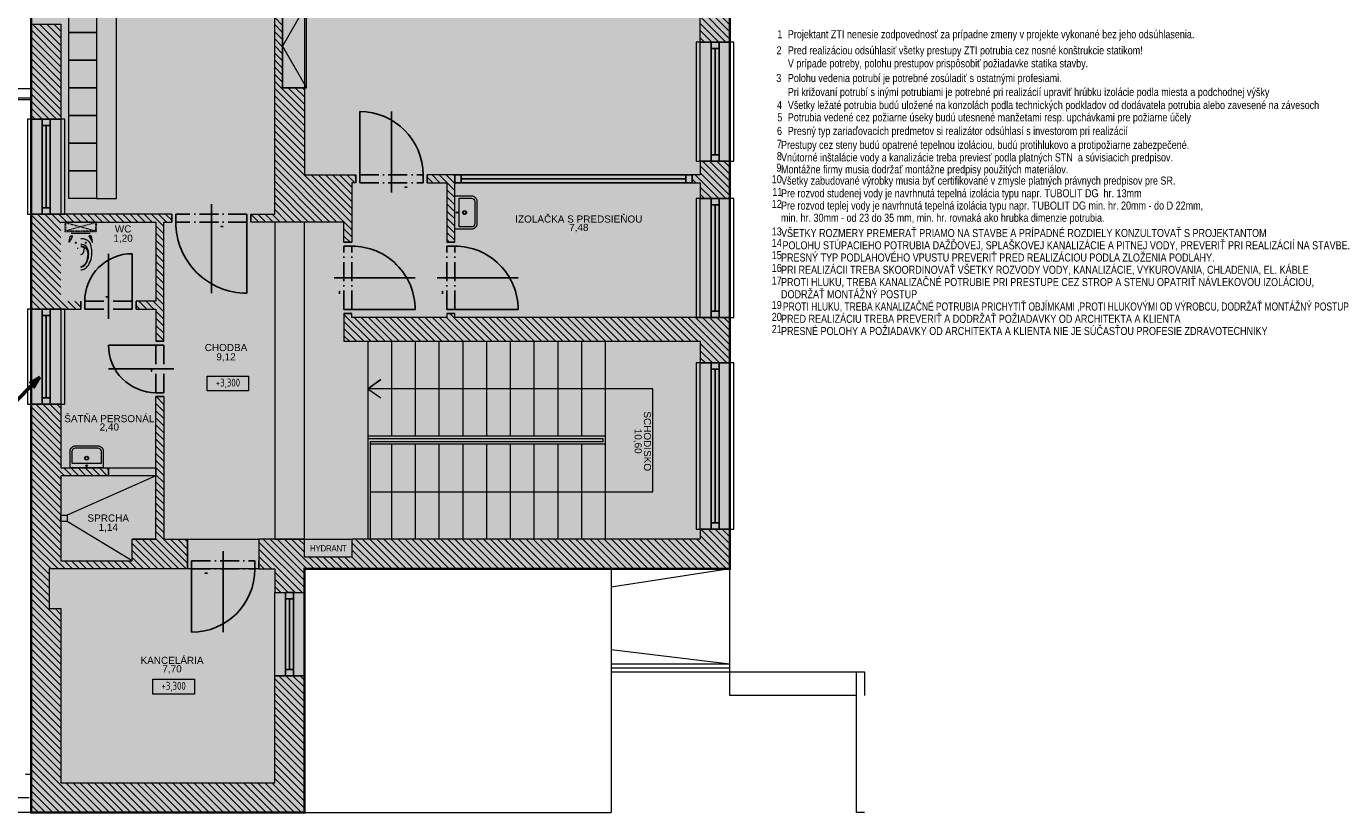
# Model space of a CAD drawing. Header units: millimetres. Extents: x 371321 to 690386, y -299082 to -101508.
# Tile 7 of 38: x 457154 to 473820, y -275951 to -266011. Entities that reach past the tile are written whole.
import ezdxf
from ezdxf.enums import TextEntityAlignment as Align

# ---------------------------------------------------------------- set-up
doc = ezdxf.new("R2010")
doc.units = ezdxf.units.MM
doc.header["$LTSCALE"] = 10
doc.header["$MEASUREMENT"] = 0
doc.linetypes.add('ACAD_ISO03W100', pattern=[30, 12, -18])
doc.linetypes.add('ACAD_ISO10W100', pattern=[18, 12, -3, 0, -3])
doc.layers.add('A47_ZARIADOVACKY_sanita', color=221, linetype='Continuous', lineweight=5)
doc.layers.add('ZTI-kan_st_splaskova', color=12, linetype='Continuous', lineweight=50)
doc.layers.add('koty zti', color=5, linetype='Continuous')
doc.styles.add('ARIAL', font='arial.ttf')
doc.styles.add('ISOCP', font='isocp.shx', dxfattribs={"width": 0.9})
doc.styles.add('POPIS', font='arial.ttf', dxfattribs={"width": 0.8})

# ---------------------------------------------------------------- blocks, each defined once
blk = doc.blocks.new('*U14')
for points in [[(-1120, 0), (-1200, 0), (-1200, 100), (-1120, 100)], [(0, 0), (-80, 0), (-80, 100), (0, 100)]]:
    blk.add_lwpolyline(points, close=True)
for points in [[(-1120, 100), (-80, 100)], [(-1120, 50), (-80, 50)], [(-1120, 0), (-80, 0)]]:
    blk.add_lwpolyline(points)
blk = doc.blocks.new('*U18')
for points in [[(-2020, 0), (-2100, 0), (-2100, 100), (-2020, 100)], [(0, 0), (-80, 0), (-80, 100), (0, 100)]]:
    blk.add_lwpolyline(points, close=True)
for points in [[(-2020, 100), (-80, 100)], [(-2020, 50), (-80, 50)], [(-2020, 0), (-80, 0)]]:
    blk.add_lwpolyline(points)
blk = doc.blocks.new('*U19')
for points in [[(-1420, 0), (-1500, 0), (-1500, 100), (-1420, 100)], [(0, 0), (-80, 0), (-80, 100), (0, 100)]]:
    blk.add_lwpolyline(points, close=True)
for points in [[(-1420, 100), (-80, 100)], [(-1420, 50), (-80, 50)], [(-1420, 0), (-80, 0)]]:
    blk.add_lwpolyline(points)
blk = doc.blocks.new('*U21')
for p, q in [((400, 224), (400, -800)), ((-50, 0), (-50, 100)), ((0, 0), (0, 100)), ((0, -800), (0, 0)), ((800, 0), (800, 100)), ((850, 0), (850, 100))]:
    blk.add_line(p, q)
at = {"linetype": 'ACAD_ISO10W100', "ltscale": 2}
for p, q in [((0, 100), (800, 100)), ((0, 0), (800, 0))]:
    blk.add_line(p, q, dxfattribs=at)
blk.add_lwpolyline([(200, 155), (230, 155), (230, 155), (200, 155)], close=True)
blk.add_arc((0, 0), 800, 270, 0)
blk = doc.blocks.new('*U22')
for points in [[(-2920, 0), (-3000, 0), (-3000, 100), (-2920, 100)], [(0, 0), (-80, 0), (-80, 100), (0, 100)]]:
    blk.add_lwpolyline(points, close=True)
for points in [[(-2920, 100), (-80, 100)], [(-2920, 50), (-80, 50)], [(-2920, 0), (-80, 0)]]:
    blk.add_lwpolyline(points)
blk = doc.blocks.new('*U23')
for p, q in [((-400, 224), (-400, -800)), ((-850, 0), (-850, 100)), ((-800, 0), (-800, 100)), ((0, 0), (0, 100)), ((0, -800), (0, 0)), ((50, 0), (50, 100))]:
    blk.add_line(p, q)
at = {"linetype": 'ACAD_ISO10W100', "ltscale": 2}
for p, q in [((0, 100), (-800, 100)), ((0, 0), (-800, 0))]:
    blk.add_line(p, q, dxfattribs=at)
blk.add_lwpolyline([(-600, 155), (-570, 155), (-570, 155), (-600, 155)], close=True)
blk.add_arc((0, 0), 800, 180, 270)
blk = doc.blocks.new('*U53')
for p, q in [((-400, -224), (-400, 800)), ((0, 800), (0, 0)), ((0, 0), (0, -100)), ((50, 0), (50, -100)), ((-850, 0), (-850, -100)), ((-800, 0), (-800, -100))]:
    blk.add_line(p, q)
at = {"linetype": 'ACAD_ISO10W100', "ltscale": 2}
for p, q in [((0, 0), (-800, 0)), ((0, -100), (-800, -100))]:
    blk.add_line(p, q, dxfattribs=at)
blk.add_lwpolyline([(-200, 55), (-170, 55), (-170, 55), (-200, 55)], close=True)
blk.add_arc((0, 0), 800, 90, 180)
blk = doc.blocks.new('*U206')
for p, q in [((0, 600), (0, 0)), ((300, -224), (300, 600)), ((-50, 0), (-50, -100)), ((0, 0), (0, -100)), ((600, 0), (600, -100)), ((650, 0), (650, -100))]:
    blk.add_line(p, q)
at = {"linetype": 'ACAD_ISO10W100', "ltscale": 2}
for p, q in [((0, 0), (600, 0)), ((0, -100), (600, -100))]:
    blk.add_line(p, q, dxfattribs=at)
blk.add_lwpolyline([(300, 55), (330, 55), (330, 55), (300, 55)], close=True)
blk.add_arc((0, 0), 600, 0, 90)
blk = doc.blocks.new('*U55')
for points in [[(-970, 0), (-1050, 0), (-1050, 100), (-970, 100)], [(0, 0), (-80, 0), (-80, 100), (0, 100)]]:
    blk.add_lwpolyline(points, close=True)
for points in [[(-970, 100), (-80, 100)], [(-970, 50), (-80, 50)], [(-970, 0), (-80, 0)]]:
    blk.add_lwpolyline(points)
blk = doc.blocks.new('wc ONE all')
at = {"layer": 'A47_ZARIADOVACKY_sanita', "linetype": 'ACAD_ISO03W100', "ltscale": 0.05}
for p, q in [((140, 240), (10, -240)), ((140, -240), (10, 240))]:
    blk.add_line(p, q, dxfattribs=at)
at = {"layer": 'A47_ZARIADOVACKY_sanita'}
for p, q in [((-255.890457, 52.606141), (-273.256073, 52.603425)), ((-165.122986, 77.437424), (-187.622986, 77.437424)), ((-176.372986, 88.687424), (-176.372986, 66.187424)), ((-70.130188, 161.54052), (-70.130188, 133.461586)), ((-70.130188, 161.54052), (-70.130188, 133.461586)), ((-30, -150.59272), (-30, 150.59272)), ((-255.890457, -52.606123), (-273.256073, -52.603403)), ((-255.890457, -52.606123), (-273.256073, -52.603403)), ((-165.122986, -77.437408), (-187.622986, -77.437408)), ((-176.372986, -66.187408), (-176.372986, -88.687408)), ((-70.130188, -161.540504), (-70.130188, -133.46157))]:
    blk.add_line(p, q, dxfattribs=at)
at = {"layer": 'A47_ZARIADOVACKY_sanita', "linetype": 'ACAD_ISO03W100', "ltscale": 0.06}
blk.add_lwpolyline([(0, -250), (150, -250), (150, 250), (0, 250)], close=True, dxfattribs=at)
at = {"layer": 'A47_ZARIADOVACKY_sanita', "linetype": 'ACAD_ISO03W100', "ltscale": 0.04}
blk.add_lwpolyline([(10, -240), (140, -240), (140, 240), (10, 240)], close=True, dxfattribs=at)
at = {"layer": 'A47_ZARIADOVACKY_sanita'}
for points in [[(-170.130188, 182.158577), (-169.027237, 183.049736), (-165.858551, 183.308434), (-160.843307, 183.002297), (-154.212585, 182.18322)], [(-169.317169, 180.879052), (-169.766373, 181.355523), (-170.03862, 181.782616), (-170.130188, 182.158577)], [(-154.212585, 173.107384), (-160.998886, 176.052803), (-166.16156, 178.703011), (-169.317169, 180.879052)], [(-154.212585, 182.18322), (-129.738174, 178.040169), (-104.034531, 172.450417), (-77.955353, 165.231011)], [(-77.955353, 133.308831), (-103.347336, 148.648583), (-129.032776, 161.976204), (-154.212585, 173.107384)], [(-70.130188, 161.54052), (-71.249313, 162.546059), (-74.141067, 163.888787), (-78.130188, 165.285729)], [(-78.130188, 133.423409), (-77.846924, 133.238961), (-77.56105, 133.059166), (-77.272797, 132.884453)], [(-77.272797, 132.884453), (-73.556702, 131.327004), (-71.048752, 131.57444), (-70.130188, 133.461586)], [(-169.317169, -180.879036), (-169.766373, -181.355491), (-170.03862, -181.782585), (-170.130188, -182.158561)], [(-170.130188, -182.158561), (-169.027237, -183.049705), (-165.858551, -183.308418), (-160.843307, -183.002265), (-154.212585, -182.183204)], [(-154.212585, -173.107368), (-160.998886, -176.052787), (-166.16156, -178.702995), (-169.317169, -180.879036)], [(-77.955353, -133.308815), (-103.347336, -148.648567), (-129.032776, -161.976188), (-154.212585, -173.107368)], [(-154.212585, -182.183204), (-129.738174, -178.040153), (-104.034531, -172.450386), (-77.955353, -165.230995)], [(-78.130188, -133.423393), (-77.846924, -133.238937), (-77.56105, -133.059143), (-77.272797, -132.884437)], [(-70.130188, -161.540504), (-71.249313, -162.546043), (-74.141067, -163.888771), (-78.130188, -165.285713)], [(-77.272797, -132.884437), (-73.556702, -131.32698), (-71.048752, -131.574417), (-70.130188, -133.46157)]]:
    blk.add_lwpolyline(points, dxfattribs=at)
blk.add_circle((-176.372986, 77.437424), 7.5, dxfattribs=at)
for centre, radius, start, end in [((-316.598633, 0.00001), 43.942142, 179.9999960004, 230.6836779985), ((-316.598633, 0.00001), 43.942142, 179.9999960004, 230.6836779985), ((-480.153778, 0.00001), 236.657623, 348.7506870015, 0.0000000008), ((-480.153778, 0.00001), 236.657623, 348.7506870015, 0.0000000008), ((-358.416656, 0.00001), 127.985931, 343.4479829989, 0.0000000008), ((-492.211365, 0.000012), 113.878433, 180.0000909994, 212.1136400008), ((-424.078278, 42.762307), 194.319336, 212.1136400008, 233.1234399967), ((-492.211365, 0.000012), 68.878433, 180.0001019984, 212.1136739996), ((-492.211365, 0.000012), 61.33696, 180.0000679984, 212.1136669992), ((-424.078278, 42.762314), 149.319321, 212.1136510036, 233.1234399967), ((-424.078278, 42.762307), 141.777832, 212.1136470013, 233.1234360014), ((-377.183289, 105.273705), 272.465393, 233.1232069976, 244.0386580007), ((-377.183289, 105.273705), 272.465393, 233.1232069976, 244.0386580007), ((-377.183289, 105.273705), 227.465393, 233.1231919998, 253.6242679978), ((-377.183289, 105.273705), 219.923935, 233.1233899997, 239.863861), ((-352.092804, 156.805214), 329.780609, 244.0386730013, 266.1574330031), ((-365.016876, 149.546929), 264.580261, 242.3995440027, 272.4943159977), ((-356.918121, 174.236824), 299.34436, 253.6242600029, 276.5919039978), ((-324.683838, 564.887825), 738.782654, 266.1574169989, 269.0544279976), ((-361.03421, 58.12352), 173.070129, 272.4944529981, 288.0508580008), ((-299.81842, 20.48948), 70.426003, 230.6835779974, 258.5331500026), ((-299.81842, 20.48948), 70.425995, 230.6836009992, 258.533173), ((-328.631378, 325.698098), 499.560364, 269.0544279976, 280.2865450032), ((-328.631378, 325.698098), 499.560364, 269.0544279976, 280.2865450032), ((-344.885834, 70.117035), 194.531693, 276.5919270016, 293.1559749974), ((-273.256073, 151.436394), 204.039795, 258.5331340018, 269.9999010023), ((-273.256073, 151.436394), 204.039795, 258.5331340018, 269.9999010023), ((-345.923889, 11.758568), 124.305099, 288.0507199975, 306.571465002), ((-331.199036, -8.089084), 99.591743, 306.5715329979, 343.4480290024), ((-308.230347, -15.588206), 101.316711, 293.156075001, 341.7274019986), ((-255.889206, -44.606123), 8.000015, 269.9909969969, 348.7507319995), ((-255.889206, -44.606123), 8.000015, 269.9910129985, 348.7507319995), ((-276.263809, 37.155526), 206.304169, 280.2866589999, 295.085709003), ((-355.44046, 0.000006), 151.033783, 341.7273710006, 359.9999849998), ((-237.697922, -45.227571), 115.340988, 295.0856630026, 326.1162410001), ((-269.672165, -23.75494), 153.856232, 326.1162410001, 345.8050539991), ((-363.768982, 0.046383), 250.916595, 345.8050539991, 359.9893950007)]:
    blk.add_arc(centre, radius, start, end, dxfattribs=at)
blk = doc.blocks.new('ghjm')
at = {"layer": 'A47_ZARIADOVACKY_sanita', "ltscale": 30}
for points in [[(181596, -1340), (181596, -920), (181806, -920, -0.414214), (181876, -990), (181876, -1270, -0.414214), (181806, -1340)], [(181652, -1312), (181652, -948), (181806, -948, -0.414214), (181848, -990), (181848, -1270, -0.414214), (181806, -1312)]]:
    blk.add_lwpolyline(points, format="xyb", close=True, dxfattribs=at)
at = {"layer": 'A47_ZARIADOVACKY_sanita'}
for centre, radius in [((181624, -1130), 10), ((181719, -1130), 25), ((181719, -1130), 20)]:
    blk.add_circle(centre, radius, dxfattribs=at)
blk = doc.blocks.new('Popis miestnosti')
at = {"ltscale": 30, "style": 'ARIAL'}
blk.add_attdef('CISLO', text='', height=180, dxfattribs=at).set_placement((0, -120), align=Align.MIDDLE)
at = {"ltscale": 30, "style": 'ISOCP', "width": 0.9}
for tag, p in [('MIESTNOST', (0, -308)), ('PLOCHA', (0, -433))]:
    blk.add_attdef(tag, text='', height=90, dxfattribs=at).set_placement(p, align=Align.MIDDLE)
blk = doc.blocks.new('*U11')
for p, q in [((0, 900), (0, 0)), ((450, -224), (450, 900)), ((-50, 0), (-50, -100)), ((0, 0), (0, -100)), ((900, 0), (900, -100)), ((950, 0), (950, -100))]:
    blk.add_line(p, q)
at = {"linetype": 'ACAD_ISO10W100', "ltscale": 2}
for p, q in [((0, 0), (900, 0)), ((0, -100), (900, -100))]:
    blk.add_line(p, q, dxfattribs=at)
blk.add_lwpolyline([(300, 55), (330, 55), (330, 55), (300, 55)], close=True)
blk.add_arc((0, 0), 900, 0, 90)
blk = doc.blocks.new('zw$2A7A')
at = {"lineweight": 0}
h = blk.add_hatch(dxfattribs=at)
h.set_pattern_fill('DOTS', color=252, scale=120, angle=321)
h.set_pattern_definition([(321, (-348825.39, 184376.88), (193.90869, 88.10354), [0, -190.5])])
h.paths.add_polyline_path([(25590, 32775), (25590, 38525), (22365, 38525), (19465, 38525), (15790, 38525), (11390, 38525), (11140, 38525), (11140, 38150), (11140, 32775), (11140, 27775), (11140, 27400), (19165, 27400), (19165, 1350), (22615, 1350), (22615, 4425), (27990, 4425), (27990, 27775), (25590, 27775)])
h = blk.add_hatch(dxfattribs=at)
h.set_pattern_fill('ANSI31', color=252, scale=20, angle=270)
h.set_pattern_definition([(315, (230855.536, 550397.03), (44.9012806, 44.9012806), [])])
h.paths.add_polyline_path([(27615, 27400), (27615, 27075), (27990, 27075), (27990, 27775), (19990, 27775), (19990, 28225), (19165, 28225), (19165, 25700), (19540, 25700), (19540, 27400), (21490, 27400), (21490, 27200), (21640, 27200), (21640, 27400), (22240, 27400), (22240, 26500), (21640, 26500), (21640, 26600), (21490, 26600), (21490, 26350), (22240, 26350), (22240, 25800), (22340, 25800), (22615, 25800), (22615, 27400)])
h.paths.add_polyline_path([(19690, 27700), (19465, 27700), (19465, 27925), (19690, 27925)], flags=16)
h.paths.add_polyline_path([(27990, 25075), (27990, 25575), (27615, 25575), (27615, 25075)])
h.paths.add_polyline_path([(27990, 23075), (27990, 23575), (27615, 23575), (27615, 23075)])
h.paths.add_polyline_path([(27990, 21075), (27990, 21575), (27615, 21575), (27615, 21075)])
h.paths.add_polyline_path([(27990, 19075), (27990, 19575), (27615, 19575), (27615, 19405), (26615, 19405), (26615, 19305), (27615, 19305), (27615, 19075)])
h.paths.add_polyline_path([(27990, 17075), (27990, 17575), (27615, 17575), (27615, 17075)])
h.paths.add_polyline_path([(27990, 15075), (27990, 15575), (27615, 15575), (27615, 15075)])
h.paths.add_polyline_path([(27990, 13075), (27990, 13575), (27615, 13575), (27615, 13075)])
h.paths.add_polyline_path([(27990, 11075), (27990, 11575), (27615, 11575), (27615, 11075)])
h.paths.add_polyline_path([(27990, 9100), (27990, 9575), (27615, 9575), (27615, 9400), (27515, 9400), (27515, 9300), (27615, 9300), (27615, 9100)])
h.paths.add_polyline_path([(27990, 7025), (27990, 7600), (27565, 7600), (24515, 7600), (24515, 7650), (24415, 7650), (24415, 7600), (23215, 7600), (23215, 7650), (23115, 7650), (23115, 7600), (23115, 7300), (27615, 7300), (27615, 7025)])
h.paths.add_polyline_path([(27990, 4425), (27990, 4925), (27615, 4925), (27615, 4800), (23215, 4800), (23215, 4575), (22615, 4575), (22615, 4800), (22040, 4800), (22040, 4425), (22240, 4425), (22240, 4125), (22615, 4125), (22615, 4425)])
h.paths.add_polyline_path([(22615, 1350), (22615, 1725), (22615, 3075), (22240, 3075), (22240, 1725), (19540, 1725), (19540, 3925), (19390, 3925), (19390, 4425), (19890, 4425), (20440, 4425), (21140, 4425), (21140, 4525), (21140, 4800), (20840, 4800), (20840, 6600), (20740, 6600), (20740, 4800), (20440, 4800), (20440, 4525), (19540, 4525), (19540, 5600), (20140, 5600), (20140, 5700), (19540, 5700), (19540, 6505), (19165, 6505), (19165, 5700), (19165, 1350)])
h.paths.add_polyline_path([(19540, 7705), (19790, 7705), (19790, 7805), (19540, 7805), (19540, 8905), (19165, 8905), (19165, 7705)])
h.paths.add_polyline_path([(19590, 8805), (19590, 8805), (19990, 8805), (20740, 8805), (20740, 7805), (20490, 7805), (20490, 7705), (20740, 7705), (20740, 7300), (20840, 7300), (20840, 8805), (20940, 8805), (20940, 8905), (19540, 8905), (19540, 8805)])
h.paths.add_polyline_path([(19540, 10105), (19540, 11305), (19165, 11305), (19165, 10105)])
h.paths.add_polyline_path([(19540, 12505), (19540, 13005), (19165, 13005), (19165, 12505)])
h.paths.add_polyline_path([(19590, 15905), (20990, 15905), (20990, 16005), (19540, 16005), (19540, 16405), (19165, 16405), (19165, 15905)])
h.paths.add_polyline_path([(19540, 17605), (20940, 17605), (20940, 17705), (19590, 17705), (19590, 18105), (19165, 18105), (19165, 17605)])
h.paths.add_polyline_path([(19540, 19305), (20490, 19305), (20490, 19405), (20240, 19405), (20240, 20100), (20140, 20100), (20140, 19408), (19540, 19408), (19540, 20470), (19165, 20470), (19165, 19305)])
h.paths.add_polyline_path([(19540, 21670), (19540, 22000), (20140, 22000), (20140, 21200), (20240, 21200), (20240, 22000), (20840, 22000), (20840, 21200), (20940, 21200), (20940, 22000), (21540, 22000), (21540, 21200), (21640, 21200), (21640, 22000), (22240, 22000), (22240, 19405), (21640, 19405), (21640, 20100), (21540, 20100), (21540, 19405), (21390, 19405), (21390, 19305), (22240, 19305), (22240, 18050), (22340, 18050), (22340, 19305), (23615, 19305), (23615, 19405), (22615, 19405), (22615, 20400), (22340, 20400), (22340, 22500), (22615, 22500), (22615, 23700), (22240, 23700), (22240, 22100), (19165, 22100), (19165, 21670)])
h.paths.add_polyline_path([(19540, 23300), (19540, 24400), (22340, 24400), (22340, 24500), (22240, 24500), (19165, 24500), (19165, 23300)])
h.paths.add_polyline_path([(22615, 15900), (22615, 17100), (22340, 17100), (22340, 17150), (22240, 17150), (22240, 16005), (21890, 16005), (21890, 15905), (22240, 15905), (22240, 14850), (22340, 14850), (22340, 15900)])
h.paths.add_polyline_path([(22615, 12600), (22615, 13800), (22340, 13800), (22340, 13850), (22240, 13850), (22240, 8905), (21940, 8905), (21940, 8805), (23115, 8805), (23115, 8550), (23215, 8550), (23215, 9300), (23265, 9300), (23265, 9400), (22615, 9400), (22615, 10500), (22340, 10500), (22340, 12600)])
h.paths.add_polyline_path([(24415, 9300), (24415, 8550), (24515, 8550), (24515, 9400), (24165, 9400), (24165, 9300)])
at = {"color": 252, "lineweight": 0}
for p, q in [((19165, 10350), (19165, 10500)), ((19540, 9710), (19540, 9710)), ((23415, 7300), (23415, 4800)), ((23715, 7300), (23715, 6100)), ((24015, 7300), (24015, 6100)), ((24315, 7300), (24315, 6100)), ((24615, 7300), (24615, 6100)), ((24915, 7300), (24915, 6100)), ((25215, 7300), (25215, 6100)), ((25515, 7300), (25515, 6100)), ((25815, 7300), (25815, 6100)), ((26115, 7300), (26115, 6100)), ((26415, 7300), (26415, 4800)), ((19165, 1350), (19165, 6150, -50)), ((26415, 6100), (23415, 6100)), ((26415, 6000), (23445, 6000)), ((23715, 6000), (23715, 4800)), ((24015, 6000), (24015, 4800)), ((24315, 6000), (24315, 4800)), ((24615, 6000), (24615, 4800)), ((24915, 6000), (24915, 4800)), ((25215, 6000), (25215, 4800)), ((25515, 6000), (25515, 4800)), ((25815, 6000), (25815, 4800)), ((26115, 6000), (26115, 4800)), ((20740, 4800), (20440, 4800)), ((26490, 4425), (26490, 1350)), ((22615, 4125), (22615, 3075)), ((26490, 3225), (27990, 3225)), ((26490, 3175), (27990, 3175)), ((18890, 1538), (19140, 1538)), ((22615, 1350), (26490, 1350))]:
    blk.add_line(p, q, dxfattribs=at)
at = {"color": 252, "lineweight": 0, "ltscale": 5}
for p, q in [((20740, 5600), (19620, 5103)), ((20440, 4525), (19620, 5023))]:
    blk.add_line(p, q, dxfattribs=at)
at = {"color": 252, "lineweight": 0, "const_width": 30}
blk.add_lwpolyline([(19165, 27400), (19165, 1350), (22615, 1350), (22615, 4425), (26490, 4425), (26490, 4425), (27990, 4425), (27990, 27775)], dxfattribs=at)
at = {"color": 252, "lineweight": 0}
for points in [[(19165, 1350), (18865, 1350), (18865, 27400)], [(22340, 13850), (22340, 13800), (22615, 13800), (22615, 12600), (22340, 12600), (22340, 10500), (22615, 10500), (22615, 9400), (23265, 9400), (23265, 9300), (23215, 9300), (23215, 8550), (23115, 8550), (23115, 8805), (21940, 8805), (21940, 8905), (22240, 8905), (22240, 13850), (22340, 13850)], [(22640, 11550), (22340, 11550), (22340, 10500), (22640, 10500), (22640, 11550), (22340, 11025), (22640, 10500)], [(18940, 1830), (2445, 1830), (2445, 10350), (19165, 10349), (19165, 1829), (19090, 1830)], [(27990, 9575), (27615, 9575), (27615, 9400), (27515, 9400), (27515, 9300), (27615, 9300), (27615, 9100), (27990, 9100), (27990, 9575)], [(24165, 9400), (24165, 9300), (24415, 9300), (24415, 8550), (24515, 8550), (24515, 9400), (24165, 9400)], [(19540, 8805), (20740, 8805), (20740, 7805), (20490, 7805), (20490, 7705), (20740, 7705), (20740, 7300), (20840, 7300), (20840, 8805), (20940, 8805), (20940, 8905), (19540, 8905), (19540, 8905), (19165, 8905), (19165, 7705)], [(19165, 7705), (19540, 7705), (19540, 7705), (19790, 7705), (19790, 7805)], [(27990, 7600), (24515, 7600), (24515, 7650), (24415, 7650), (24415, 7600), (23215, 7600), (23215, 7650), (23115, 7650), (23115, 7600), (23115, 7300), (27615, 7300), (27615, 7025), (27990, 7025), (27990, 7600)], [(23445, 5400), (27015, 5400), (27015, 6700), (23415, 6700), (23579, 6815), (23415, 6700), (23579, 6585)], [(23445, 5400), (27015, 5400), (27015, 6700), (23415, 6700)], [(23415, 6070), (26385, 6070), (26385, 6030), (23445, 6030), (23445, 4800)], [(27990, 4925), (27615, 4925), (27615, 4800), (23215, 4800), (23215, 4575), (22615, 4575), (22615, 4800), (22040, 4800), (22040, 4425), (22240, 4425), (22240, 4125), (22615, 4125), (22615, 4425), (27990, 4425), (27990, 4925)], [(26490, 3125), (27990, 3125), (27990, 4425), (26490, 4425)], [(27990, 4425), (26490, 4195)], [(26490, 3405), (27990, 3225)], [(29590, 2825), (27990, 2825), (27990, 3125), (29690, 3125), (29690, 2825)], [(29690, 1350), (29590, 1350), (29590, 3125)]]:
    blk.add_lwpolyline(points, dxfattribs=at)
for points in [[(19990, 15750), (19990, 9100), (20240, 9100), (20240, 15750)], [(22615, 12600), (22615, 10500), (22340, 10500), (22340, 12600)], [(19990, 11550), (19990, 11200), (19640, 11200), (19640, 11550)], [(27990, 11575), (27990, 11075), (27615, 11075), (27615, 11575)], [(19165, 11305), (19540, 11305), (19540, 10105), (19165, 10105)], [(19990, 11200), (19990, 10850), (19640, 10850), (19640, 11200)], [(28040, 9575), (28040, 11075), (27565, 11075), (27565, 9575)], [(27990, 11075), (27990, 9575), (27615, 9575), (27615, 11075)], [(19990, 10850), (19990, 10500), (19640, 10500), (19640, 10850)], [(19990, 10500), (19990, 10150), (19640, 10150), (19640, 10500)], [(1915, 10350), (19165, 10350), (19165, 1350), (1915, 1350)], [(2345, 10490), (19165, 10490), (19165, 10370), (2345, 10370)], [(19590, 8905), (19590, 10105), (19115, 10105), (19115, 8905)], [(19540, 10105), (19540, 8905), (19165, 8905), (19165, 10105)], [(19990, 10150), (19990, 9800), (19640, 9800), (19640, 10150)], [(19990, 9800), (19990, 9450), (19640, 9450), (19640, 9800)], [(19990, 9450), (19990, 9100), (19640, 9100), (19640, 9450)], [(28040, 7600), (28040, 9100), (27565, 9100), (27565, 7600)], [(27990, 9100), (27990, 7600), (27615, 7600), (27615, 9100)], [(22615, 4800), (22615, 8805), (22240, 8805), (22240, 4800)], [(19590, 6505), (19590, 7705), (19115, 7705), (19115, 6505)], [(19540, 7705), (19540, 6505), (19165, 6505), (19165, 7705)], [(28040, 4925), (28040, 7025), (27565, 7025), (27565, 4925)], [(27990, 7025), (27990, 4925), (27615, 4925), (27615, 7025)], [(20140, 5700), (20140, 5600), (19540, 5600), (19540, 4525), (20440, 4525), (20440, 4800), (20740, 4800), (20740, 6600), (20840, 6600), (20840, 4800), (21140, 4800), (21140, 4425), (20440, 4425), (20440, 4425), (19890, 4425), (19890, 4425), (19390, 4425), (19390, 3925), (19540, 3925), (19540, 1725), (22240, 1725), (22240, 3075), (22615, 3075), (22615, 1725), (22615, 1725), (22615, 1350), (19165, 1350), (19165, 6505), (19540, 6505), (19540, 5700)], [(20740, 5600), (20140, 5600), (20140, 5700), (20740, 5700)], [(21140, 4800), (22040, 4800), (22040, 4425), (21140, 4425)], [(23215, 4800), (23215, 4575), (22615, 4575), (22615, 4800)], [(22615, 4125), (22615, 3075), (22240, 3075), (22240, 4125)]]:
    blk.add_lwpolyline(points, close=True, dxfattribs=at)
at = {"color": 252, "lineweight": 0, "ltscale": 10, "elevation": -50}
for points in [[(21386, 6860), (21911, 6860), (21911, 6672), (21386, 6672)], [(20700, 3031), (21225, 3031), (21225, 2844), (20700, 2844)]]:
    blk.add_lwpolyline(points, close=True, dxfattribs=at)
at = {"color": 252, "lineweight": 0, "ltscale": 5}
blk.add_lwpolyline([(19620, 5103), (19620, 5023), (19540, 5023), (19540, 5103)], close=True, dxfattribs=at)
at = {"color": 252, "lineweight": 0}
for name, p, rotation in [('*U19', (27853, 11075), 89.99999999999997), ('*U23', (23315, 9400), 180.0000000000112), ('*U14', (19403, 10105), 89.99999999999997), ('*U11', (21890, 8805), 180.0000000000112), ('*U19', (27853, 9100), 89.99999999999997), ('*U21', (23215, 7700), 90.00000000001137), ('*U21', (24515, 7700), 90.00000000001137), ('*U14', (19403, 7705), 89.99999999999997), ('*U18', (27853, 7025), 89.99999999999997), ('*U53', (21190, 4425), 180.0000000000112), ('*U55', (22478, 4125), 89.99999999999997)]:
    blk.add_blockref(name, p, dxfattribs=dict(at, rotation=rotation))
at = {"color": 252, "lineweight": 0, "xscale": -1}
for name, p, rotation in [('*U22', (27515, 9400), 180), ('*U206', (20740, 7250), 89.99999999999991)]:
    blk.add_blockref(name, p, dxfattribs=dict(at, rotation=rotation))
at = {"color": 252, "lineweight": 0, "ltscale": 5}
blk.add_blockref('ghjm', (-157081, 10055), dxfattribs=at)
at = {"color": 252, "linetype": 'Continuous', "lineweight": 0}
ref = blk.add_blockref('Popis miestnosti', (26082, 9162), dxfattribs=at)
ref.add_attrib('PLOCHA', '7,48', dxfattribs={"ltscale": 30, "height": 90, "style": 'ARIAL'}).set_placement((26082, 8729), align=Align.MIDDLE)
ref.add_attrib('MIESTNOST', 'IZOLAČKA S PREDSIEŇOU', dxfattribs={"ltscale": 30, "height": 90, "style": 'ARIAL'}).set_placement((26082, 8854), align=Align.MIDDLE)
at = {"color": 252, "lineweight": 0, "ltscale": 5, "xscale": 0.8, "yscale": 0.8, "zscale": 0.8, "rotation": 89.99999999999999}
blk.add_blockref('wc ONE all', (19790, 8685), dxfattribs=at)
at = {"color": 252, "linetype": 'Continuous', "lineweight": 0}
ref = blk.add_blockref('Popis miestnosti', (20325, 9026), dxfattribs=at)
ref.add_attrib('PLOCHA', '1,20', dxfattribs={"ltscale": 30, "height": 90, "style": 'ARIAL'}).set_placement((20325, 8593), align=Align.MIDDLE)
ref.add_attrib('MIESTNOST', 'WC', dxfattribs={"ltscale": 30, "height": 90, "style": 'ARIAL'}).set_placement((20325, 8718), align=Align.MIDDLE)
at = {"color": 252, "lineweight": 0, "xscale": -1}
blk.add_blockref('*U206', (20440, 7805), dxfattribs=at)
at = {"color": 252, "linetype": 'Continuous', "lineweight": 0}
ref = blk.add_blockref('Popis miestnosti', (21625, 7527), dxfattribs=at)
ref.add_attrib('PLOCHA', '9,12', dxfattribs={"ltscale": 30, "height": 90, "style": 'ARIAL'}).set_placement((21625, 7095), align=Align.MIDDLE)
ref.add_attrib('MIESTNOST', 'CHODBA', dxfattribs={"ltscale": 30, "height": 90, "style": 'ARIAL'}).set_placement((21625, 7220), align=Align.MIDDLE)
ref = blk.add_blockref('Popis miestnosti', (20151, 6642), dxfattribs=at)
ref.add_attrib('PLOCHA', '2,40', dxfattribs={"ltscale": 30, "height": 90, "style": 'ARIAL'}).set_placement((20151, 6209), align=Align.MIDDLE)
ref.add_attrib('MIESTNOST', 'ŠATŇA PERSONÁL', dxfattribs={"ltscale": 30, "height": 90, "style": 'ARIAL'}).set_placement((20151, 6334), align=Align.MIDDLE)
ref = blk.add_blockref('Popis miestnosti', (27257, 6037), dxfattribs=dict(at, rotation=270))
ref.add_attrib('PLOCHA', '10,60', dxfattribs={"ltscale": 30, "height": 90, "rotation": 270, "style": 'ARIAL'}).set_placement((26824, 6037), align=Align.MIDDLE)
ref.add_attrib('MIESTNOST', 'SCHODISKO', dxfattribs={"ltscale": 30, "height": 90, "rotation": 270, "style": 'ARIAL'}).set_placement((26949, 6037), align=Align.MIDDLE)
at = {"color": 252, "lineweight": 0, "ltscale": 5, "rotation": 89.99999999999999}
blk.add_blockref('ghjm', (18735, -175896), dxfattribs=at)
at = {"color": 252, "linetype": 'Continuous', "lineweight": 0}
ref = blk.add_blockref('Popis miestnosti', (20137, 5374), dxfattribs=at)
ref.add_attrib('PLOCHA', '1,14', dxfattribs={"ltscale": 30, "height": 90, "style": 'ARIAL'}).set_placement((20137, 4942), align=Align.MIDDLE)
ref.add_attrib('MIESTNOST', 'SPRCHA', dxfattribs={"ltscale": 30, "height": 90, "style": 'ARIAL'}).set_placement((20137, 5067), align=Align.MIDDLE)
ref = blk.add_blockref('Popis miestnosti', (20943, 3589), dxfattribs=at)
ref.add_attrib('PLOCHA', '7,70', dxfattribs={"ltscale": 30, "height": 90, "style": 'ARIAL'}).set_placement((20943, 3156), align=Align.MIDDLE)
ref.add_attrib('MIESTNOST', 'KANCELÁRIA', dxfattribs={"ltscale": 30, "height": 90, "style": 'ARIAL'}).set_placement((20943, 3281), align=Align.MIDDLE)
at = {"color": 252, "lineweight": 0, "ltscale": 10, "char_height": 100, "attachment_point": 5, "style": 'ISOCP'}
for insert in [(21649, 6766, -50), (20963, 2937, -50)]:
    blk.add_mtext_dynamic_manual_height_columns('\\pxqc;+3,300', width=525, gutter_width=500, heights=[0], dxfattribs=dict(at, insert=insert))
at = {"color": 252, "lineweight": 0, "insert": (22670, 4725), "char_height": 80, "width": 492.92, "attachment_point": 1, "style": 'ARIAL'}
blk.add_mtext('\\pxsm0.8,qc;{\\W0.9;\\T0.95;HYDRANT}', dxfattribs=at)
blk = doc.blocks.new('*U126')
at = {"color": 0, "linetype": 'ByBlock', "lineweight": -2}
for p, q in [((35.36, 35.36), (424.26, 424.26)), ((424.26, 424.26), (291.68, 344.71)), ((344.71, 291.68), (424.26, 424.26)), ((-35.36, -35.36), (-424.26, -424.26)), ((-424.26, -424.26), (-344.71, -291.68)), ((-291.68, -344.71), (-424.26, -424.26))]:
    blk.add_line(p, q, dxfattribs=at)
blk.add_circle((0, 0), 50, dxfattribs=at)

msp = doc.modelspace()

# ---------------------------------------------------------------- block references
msp.add_blockref('zw$2A7A', (438051, -277286))
at = {"layer": 'ZTI-kan_st_splaskova', "rotation": 360}
msp.add_blockref('*U126', (456900, -270865), dxfattribs=at)

# ---------------------------------------------------------------- texts
at = {"layer": 'koty zti', "ltscale": 4, "style": 'POPIS'}
for s, height, width, p in [('1', 102, 0.8, (466641, -266161)), ('Projektant ZTI nenesie zodpovednosť za prípadne zmeny v projekte vykonané bez jeho odsúhlasenia. ', 101.85, 0.8, (466773, -266161)), ('2', 102, 0.8, (466630, -266364)), ('Pred realizáciou odsúhlasiť všetky prestupy ZTI potrubia cez nosné konštrukcie statikom!', 101.85, 0.8, (466773, -266364)), ('V prípade potreby, polohu prestupov prispôsobiť požiadavke statika stavby.', 101.85, 0.8, (466773, -266528)), ('3', 102, 0.8, (466627, -266714)), ('Polohu vedenia potrubí je potrebné zosúladiť s ostatnými profesiami.', 101.85, 0.8, (466773, -266714)), ('Pri križovaní potrubí s inými potrubiami je potrebné pri realizácií upraviť hrúbku izolácie podla miesta a podchodnej výšky', 101.848, 0.8, (466773, -266890)), ('4', 102, 0.8, (466636, -267055)), ('Všetky ležaté potrubia budú uložené na konzolách podla technických podkladov od dodávatela potrubia alebo zavesené na závesoch', 101.848, 0.8, (466773, -267055)), ('5', 102, 0.8, (466640, -267210)), ('Potrubia vedené cez požiarne úseky budú utesnené manžetami resp. upchávkami pre požiarne účely', 101.85, 0.8, (466773, -267210)), ('6', 102, 0.8, (466636, -267382)), ('Presný typ zariaďovacích predmetov si realizátor odsúhlasí s investorom pri realizácií', 101.85, 0.8, (466773, -267382)), ('7', 102, 0.8, (466634, -267545)), ('  Prestupy cez steny budú opatrené tepelnou izoláciou, budú protihlukovo a protipožiarne zabezpečené.', 101.848, 0.8, (466624, -267558)), ('8', 102, 0.8, (466634, -267699)), ('  Vnútorné inštalácie vody a kanalizácie treba previesť podla platných STN  a súvisiacich predpisov.', 101.85, 0.8, (466624, -267716)), ('9', 102, 0.8, (466629, -267845)), ('  Montážne firmy musia dodržať montážne predpisy použitých materiálov. ', 101.85, 0.8, (466624, -267867)), ('10', 101.8, 0.8, (466570, -267991)), ('  Všetky zabudované výrobky musia byť certifikované v zmysle platných právnych predpisov pre SR.', 101.85, 0.8, (466624, -268009)), ('11', 101.8, 0.8, (466578, -268153)), ('  Pre rozvod studenej vody je navrhnutá tepelná izolácia typu napr. TUBOLIT DG  hr. 13mm', 101.85, 0.8, (466624, -268169)), ('12', 101.8, 0.8, (466570, -268303)), ('  Pre rozvod teplej vody je navrhnutá tepelná izolácia typu napr. TUBOLIT DG min. hr. 20mm - do D 22mm,', 101.848, 0.8, (466624, -268324)), ('  min. hr. 30mm - od 23 do 35 mm, min. hr. rovnaká ako hrubka dimenzie potrubia.', 101.85, 0.8, (466624, -268478)), ('13', 101.8, 0.8, (466570, -268651)), ('  VŠETKY ROZMERY PREMERAŤ PRIAMO NA STAVBE A PRÍPADNÉ ROZDIELY KONZULTOVAŤ S PROJEKTANTOM ', 101.85, 0.8, (466624, -268671)), ('14', 101.8, 0.8, (466570, -268796)), ('  POLOHU STÚPACIEHO POTRUBIA DAŽĎOVEJ, SPLAŠKOVEJ KANALIZÁCIE A PITNEJ VODY, PREVERIŤ PRI REALIZÁCIÍ NA STAVBE.', 101.848, 0.8, (466642, -268826)), ('15', 101.8, 0.8, (466570, -268950)), ('  PRESNÝ TYP PODLAHOVÉHO VPUSTU PREVERIŤ PRED REALIZÁCIOU PODLA ZLOŽENIA PODLAHY.', 101.85, 0.8, (466624, -268980)), ('16', 101.8, 0.8, (466570, -269112)), ('  PRI REALIZÁCII TREBA SKOORDINOVAŤ VŠETKY ROZVODY VODY, KANALIZÁCIE, VYKUROVANIA, CHLADENIA, EL. KÁBLE', 101.848, 0.8, (466624, -269135)), ('17', 101.8, 0.8, (466570, -269271)), ('  PROTI HLUKU, TREBA KANALIZAČNÉ POTRUBIE PRI PRESTUPE CEZ STROP A STENU OPATRIŤ NÁVLEKOVOU IZOLÁCIOU, ', 101.848, 0.8, (466624, -269290)), ('  DODRŽAŤ MONTÁŽNÝ POSTUP', 101.85, 0.8, (466624, -269444)), ('19', 101.8, 0.8, (466570, -269579)), ('  PROTI HLUKU, TREBA KANALIZAČNÉ POTRUBIA PRICHYTIŤ OBJÍMKAMI ,PROTI HLUKOVÝMI OD VÝROBCU, DODRŽAŤ MONTÁŽNÝ POSTUP', 101.848, 0.75, (466653, -269599)), ('20', 101.8, 0.8, (466570, -269730)), ('  PRED REALIZÁCIU TREBA PREVERIŤ A DODRŽAŤ POŽIADAVKY OD ARCHITEKTA A KLIENTA', 101.85, 0.8, (466624, -269754)), ('21', 101.8, 0.8, (466570, -269884)), ('  PRESNÉ POLOHY A POŽIADAVKY OD ARCHITEKTA A KLIENTA NIE JE SÚČASŤOU PROFESIE ZDRAVOTECHNIKY', 101.85, 0.8, (466624, -269908))]:
    msp.add_text(s, height=height, dxfattribs=dict(at, width=width)).set_placement(p)

doc.saveas('drawing.dxf')
